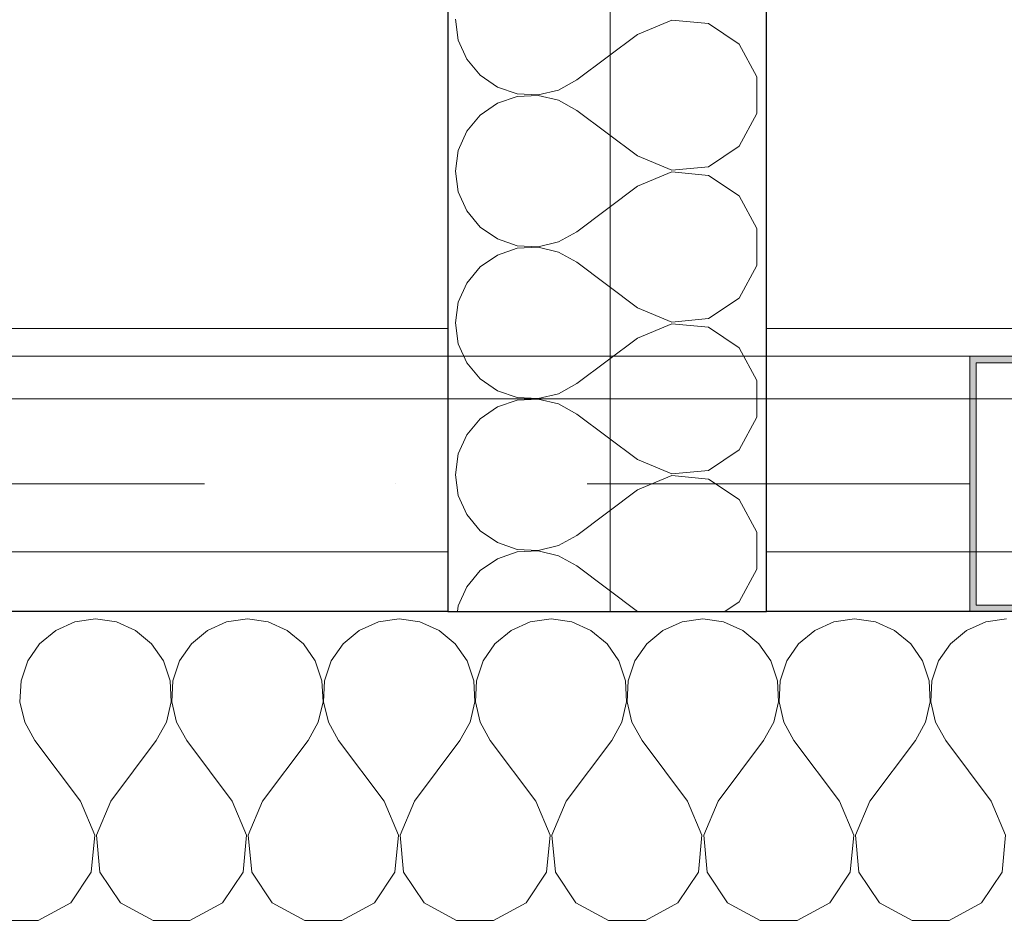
# Model space of a CAD drawing. Header units: millimetres. Extents: x -12989 to 357906, y -50379 to 30884.
# Tile 15 of 256: x 3464 to 3928, y 2 to 428. Entities that reach past the tile are written whole.
import ezdxf
from ezdxf.enums import TextEntityAlignment as Align

# ---------------------------------------------------------------- set-up
doc = ezdxf.new("R2010")
doc.units = ezdxf.units.MM
doc.header["$MEASUREMENT"] = 0
for name, pattern in [('Kropki i Kreski', [360, 180, -90, 0, -90]), ('Przerywana długa', [390, 250, -140]), ('Wipeout_Contour', [1000, 0, -1000])]:
    doc.linetypes.add(name, pattern=pattern)
for name, color, linetype, lineweight in [('04-ŚCIANY DZIAŁOWE_Nr_pióra__20', 1, 'Continuous', 13), ('A__STROPY_Nr_pióra__89', 7, 'Continuous', 13), ('AS_Belki.Import IFC_Nr_pióra__1', 7, 'Continuous', 13), ('AS_Belki.Import IFC_Nr_pióra__20', 1, 'Continuous', 13), ('AS_Belki.Import IFC_Nr_pióra__69', 7, 'Continuous', 13), ('AS_Belki.Import IFC_Nr_pióra__90', 7, 'Continuous', 13), ('Nowe_04-ŚCIANY DZIAŁOWE_Nr_pióra__27', 7, 'Continuous', 25), ('Nowe_A__SCIANY_Nr_pióra__27', 7, 'Continuous', 25), ('Nowe_A__STROPY_Nr_pióra__89', 7, 'Continuous', 13), ('Nowe_A_OZN_ODNOSNIKI_Nr_pióra__85', 7, 'Continuous', 13), ('Nowe_A_WYM_ZEWNETRZNE_Nr_pióra__1', 7, 'Continuous', 13), ('Nowe_A_WYM_ZEWNETRZNE_Nr_pióra__45', 7, 'Continuous', 15), ('Nowe_A_WYM_ZEWNETRZNE_Nr_pióra__85', 7, 'Continuous', 13), ('Nowe_Warstwa IFC.Import IFC_Nr_pióra__1', 7, 'Continuous', 13), ('Nowe_Warstwa IFC.Import IFC_Nr_pióra__4', 7, 'Continuous', 13)]:
    doc.layers.add(name, color=color, linetype=linetype, lineweight=lineweight)
for name, color, linetype in [('A__STROPY', 7, 'Continuous'), ('AS_Belki.Import IFC', 7, 'Continuous'), ('Nowe_04-ŚCIANY DZIAŁOWE', 7, 'Continuous'), ('Nowe_A__SCIANY', 7, 'Continuous'), ('Nowe_A__STROPY', 7, 'Continuous'), ('Nowe_A_OZN_STREFY', 7, 'Continuous'), ('Nowe_A_WYM_ZEWNETRZNE', 7, 'Continuous'), ('Nowe_Warstwa IFC.Import IFC', 7, 'Continuous')]:
    doc.layers.add(name, color=color, linetype=linetype)
doc.layers.add('Nowe_04-ŚCIANY DZIAŁOWE_Nr_pióra__174', color=7, linetype='Continuous', lineweight=5, true_color=0x6a6a6a)
doc.layers.add('Nowe_A__SCIANY_Nr_pióra__174', color=7, linetype='Continuous', lineweight=5, true_color=0x6a6a6a)
doc.styles.add('STYL_AUTOMATYCZNY_2', font='arial.ttf')
doc.styles.add('STYL_AUTOMATYCZNY_3', font='arial.ttf')
doc.linetypes.add('Izolacja przeciwwodna I 01 I WSC', pattern='A,0,[1,PAB.6.3 RZUT PARTERU1.Shx,S=0.396825,R=0,X=0,Y=0],-100,0', length=100)
doc.dimstyles.new('STYL_AUTOMATYCZNY__1', dxfattribs={"dimtxt": 139.999998, "dimasz": 71.25, "dimexe": 0.18, "dimexo": 0.0625, "dimgap": 0, "dimtad": 1, "dimtih": 1, "dimtoh": 1, "dimdec": 0, "dimlfac": 0.1, "dimzin": 0, "dimdsep": 46, "dimtxsty": 'STYL_AUTOMATYCZNY_3', "dimblk": 'ARROWHEAD_6', "dimblk1": 'ARROWHEAD_6', "dimblk2": 'ARROWHEAD_6', "dimcen": 0.09, "dimse1": 1, "dimse2": 1, "dimclrd": 7, "dimclre": 7, "dimclrt": 7, "dimadec": 0, "dimazin": 0, "dimtfac": 1, "dimtdec": 4, "dimtmove": 0, "dimatfit": 3, "dimfxl": 0, "dimtolj": 1, "dimtzin": 0, "dimarcsym": 0})
doc.dimstyles.new('STYL_AUTOMATYCZNY__2', dxfattribs={"dimtxt": 139.999998, "dimasz": 71.25, "dimexe": 0.18, "dimexo": 0.0625, "dimgap": 0, "dimtad": 1, "dimdec": 0, "dimlfac": 0.1, "dimzin": 0, "dimdsep": 46, "dimtxsty": 'STYL_AUTOMATYCZNY_3', "dimblk": 'ARROWHEAD_6', "dimblk1": 'ARROWHEAD_6', "dimblk2": 'ARROWHEAD_6', "dimcen": 0.09, "dimse1": 1, "dimse2": 1, "dimclrd": 7, "dimclre": 7, "dimclrt": 7, "dimadec": 0, "dimazin": 0, "dimtfac": 1, "dimtdec": 4, "dimtmove": 0, "dimatfit": 3, "dimfxl": 0, "dimtolj": 1, "dimtzin": 0, "dimarcsym": 0})
doc.dimstyles.new('STYL_AUTOMATYCZNY__3', dxfattribs={"dimtxt": 0.18, "dimasz": 91.2, "dimexe": 0.18, "dimexo": 0.0625, "dimgap": 0, "dimtad": 0, "dimtih": 1, "dimtoh": 1, "dimdec": 4, "dimzin": 0, "dimdsep": 46, "dimcen": 0.09, "dimadec": 0, "dimazin": 0, "dimtfac": 1, "dimtdec": 4, "dimtmove": 0, "dimatfit": 3, "dimldrblk": 'ARROWHEAD_5', "dimfxl": 0, "dimtolj": 1, "dimtzin": 0, "dimarcsym": 0})

# ---------------------------------------------------------------- blocks, each defined once
blk = doc.blocks.new('Strop_1_1', base_point=(-12989.28, -15342.71))
at = {"layer": 'Nowe_A__STROPY_Nr_pióra__89', "color": 7, "linetype": 'Continuous', "lineweight": 13, "flags": 128}
blk.add_lwpolyline([(-322.03, 14822.03), (36322.03, 14822.03), (36322.03, 177.97), (-322.03, 177.97)], close=True, dxfattribs=at)
blk = doc.blocks.new('Strop_2_1', base_point=(-220.02, 283.1))
at = {"layer": 'A__STROPY_Nr_pióra__89', "color": 7, "linetype": 'Continuous', "lineweight": 13, "flags": 128}
blk.add_lwpolyline([(-220.02, 283.1), (36170, 283.1), (36170, 14723.1), (-220.02, 14723.1)], close=True, dxfattribs=at)
blk = doc.blocks.new('*X15')
at = {"layer": 'Nowe_A__SCIANY_Nr_pióra__174', "color": 251, "linetype": 'Continuous', "lineweight": 5, "true_color": 0x6a6a6a}
for p, q in [((3490.24, 145.07), (3481.22, 141.09)), ((3500, 146.43), (3490.24, 145.07)), ((3509.76, 145.07), (3500, 146.43)), ((3518.78, 141.09), (3509.76, 145.07)), ((3561.67, 145.07), (3552.65, 141.09)), ((3571.43, 146.43), (3561.67, 145.07)), ((3581.19, 145.07), (3571.43, 146.43)), ((3590.2, 141.09), (3581.19, 145.07)), ((3633.1, 145.07), (3624.08, 141.09)), ((3642.86, 146.43), (3633.1, 145.07)), ((3652.62, 145.07), (3642.86, 146.43)), ((3661.63, 141.09), (3652.62, 145.07)), ((3704.53, 145.07), (3695.51, 141.09)), ((3714.29, 146.43), (3704.53, 145.07)), ((3724.05, 145.07), (3714.29, 146.43)), ((3733.06, 141.09), (3724.05, 145.07)), ((3775.95, 145.07), (3766.94, 141.09)), ((3785.71, 146.43), (3775.95, 145.07)), ((3795.47, 145.07), (3785.71, 146.43)), ((3804.49, 141.09), (3795.47, 145.07)), ((3847.38, 145.07), (3838.37, 141.09)), ((3857.14, 146.43), (3847.38, 145.07)), ((3866.9, 145.07), (3857.14, 146.43)), ((3875.92, 141.09), (3866.9, 145.07)), ((3918.81, 145.07), (3909.8, 141.09)), ((3928.57, 146.43), (3918.81, 145.07)), ((3481.22, 141.09), (3473.64, 134.81)), ((3526.36, 134.81), (3518.78, 141.09)), ((3552.65, 141.09), (3545.07, 134.81)), ((3597.79, 134.81), (3590.2, 141.09)), ((3624.08, 141.09), (3616.49, 134.81)), ((3669.22, 134.81), (3661.63, 141.09)), ((3695.51, 141.09), (3687.92, 134.81)), ((3740.65, 134.81), (3733.06, 141.09)), ((3766.94, 141.09), (3759.35, 134.81)), ((3812.08, 134.81), (3804.49, 141.09)), ((3838.37, 141.09), (3830.78, 134.81)), ((3883.51, 134.81), (3875.92, 141.09)), ((3909.8, 141.09), (3902.21, 134.81)), ((3473.64, 134.81), (3468.06, 126.69)), ((3531.94, 126.69), (3526.36, 134.81)), ((3545.07, 134.81), (3539.48, 126.69)), ((3603.37, 126.69), (3597.79, 134.81)), ((3616.49, 134.81), (3610.91, 126.69)), ((3674.8, 126.69), (3669.22, 134.81)), ((3687.92, 134.81), (3682.34, 126.69)), ((3746.23, 126.69), (3740.65, 134.81)), ((3759.35, 134.81), (3753.77, 126.69)), ((3817.66, 126.69), (3812.08, 134.81)), ((3830.78, 134.81), (3825.2, 126.69)), ((3889.09, 126.69), (3883.51, 134.81)), ((3902.21, 134.81), (3896.63, 126.69)), ((3468.06, 126.69), (3464.91, 117.35)), ((3535.09, 117.35), (3531.94, 126.69)), ((3539.48, 126.69), (3536.34, 117.35)), ((3606.52, 117.35), (3603.37, 126.69)), ((3610.91, 126.69), (3607.76, 117.35)), ((3677.95, 117.35), (3674.8, 126.69)), ((3682.34, 126.69), (3679.19, 117.35)), ((3749.38, 117.35), (3746.23, 126.69)), ((3753.77, 126.69), (3750.62, 117.35)), ((3820.81, 117.35), (3817.66, 126.69)), ((3825.2, 126.69), (3822.05, 117.35)), ((3892.24, 117.35), (3889.09, 126.69)), ((3896.63, 126.69), (3893.48, 117.35)), ((3464.91, 117.35), (3464.43, 107.51)), ((3535.57, 107.51), (3535.09, 117.35)), ((3536.34, 117.35), (3535.86, 107.51)), ((3607, 107.51), (3606.52, 117.35)), ((3607.76, 117.35), (3607.29, 107.51)), ((3678.43, 107.51), (3677.95, 117.35)), ((3679.19, 117.35), (3678.72, 107.51)), ((3749.86, 107.51), (3749.38, 117.35)), ((3750.62, 117.35), (3750.14, 107.51)), ((3821.28, 107.51), (3820.81, 117.35)), ((3822.05, 117.35), (3821.57, 107.51)), ((3892.71, 107.51), (3892.24, 117.35)), ((3893.48, 117.35), (3893, 107.51)), ((3464.43, 107.51), (3466.66, 97.91)), ((3533.34, 97.91), (3535.57, 107.51)), ((3535.86, 107.51), (3538.09, 97.91)), ((3604.77, 97.91), (3607, 107.51)), ((3607.29, 107.51), (3609.52, 97.91)), ((3676.2, 97.91), (3678.43, 107.51)), ((3678.72, 107.51), (3680.95, 97.91)), ((3747.63, 97.91), (3749.86, 107.51)), ((3750.14, 107.51), (3752.37, 97.91)), ((3819.05, 97.91), (3821.28, 107.51)), ((3821.57, 107.51), (3823.8, 97.91)), ((3890.48, 97.91), (3892.71, 107.51)), ((3893, 107.51), (3895.23, 97.91)), ((3466.66, 97.91), (3471.43, 89.29)), ((3528.57, 89.29), (3533.34, 97.91)), ((3538.09, 97.91), (3542.86, 89.29)), ((3600, 89.29), (3604.77, 97.91)), ((3609.52, 97.91), (3614.29, 89.29)), ((3671.43, 89.29), (3676.2, 97.91)), ((3680.95, 97.91), (3685.71, 89.29)), ((3742.86, 89.29), (3747.63, 97.91)), ((3752.37, 97.91), (3757.14, 89.29)), ((3814.29, 89.29), (3819.05, 97.91)), ((3823.8, 97.91), (3828.57, 89.29)), ((3885.71, 89.29), (3890.48, 97.91)), ((3895.23, 97.91), (3900, 89.29)), ((3492.86, 60.71), (3471.43, 89.29)), ((3507.14, 60.71), (3528.57, 89.29)), ((3564.29, 60.71), (3542.86, 89.29)), ((3578.57, 60.71), (3600, 89.29)), ((3635.71, 60.71), (3614.29, 89.29)), ((3650, 60.71), (3671.43, 89.29)), ((3707.14, 60.71), (3685.71, 89.29)), ((3721.43, 60.71), (3742.86, 89.29)), ((3778.57, 60.71), (3757.14, 89.29)), ((3792.86, 60.71), (3814.29, 89.29)), ((3850, 60.71), (3828.57, 89.29)), ((3864.29, 60.71), (3885.71, 89.29)), ((3921.43, 60.71), (3900, 89.29)), ((3499.59, 44.67), (3492.86, 60.71)), ((3507.14, 60.71), (3500.41, 44.67)), ((3571.02, 44.67), (3564.29, 60.71)), ((3578.57, 60.71), (3571.84, 44.67)), ((3642.45, 44.67), (3635.71, 60.71)), ((3650, 60.71), (3643.27, 44.67)), ((3713.88, 44.67), (3707.14, 60.71)), ((3721.43, 60.71), (3714.69, 44.67)), ((3785.31, 44.67), (3778.57, 60.71)), ((3792.86, 60.71), (3786.12, 44.67)), ((3856.73, 44.67), (3850, 60.71)), ((3864.29, 60.71), (3857.55, 44.67)), ((3928.16, 44.67), (3921.43, 60.71)), ((3497.95, 27.35), (3499.59, 44.67)), ((3500.41, 44.67), (3502.05, 27.35)), ((3569.38, 27.35), (3571.02, 44.67)), ((3571.84, 44.67), (3573.48, 27.35)), ((3640.81, 27.35), (3642.45, 44.67)), ((3643.27, 44.67), (3644.91, 27.35)), ((3712.23, 27.35), (3713.88, 44.67)), ((3714.69, 44.67), (3716.34, 27.35)), ((3783.66, 27.35), (3785.31, 44.67)), ((3786.12, 44.67), (3787.77, 27.35)), ((3855.09, 27.35), (3856.73, 44.67)), ((3857.55, 44.67), (3859.19, 27.35)), ((3926.52, 27.35), (3928.16, 44.67)), ((3488.32, 12.87), (3497.95, 27.35)), ((3502.05, 27.35), (3511.68, 12.87)), ((3559.75, 12.87), (3569.38, 27.35)), ((3573.48, 27.35), (3583.11, 12.87)), ((3631.17, 12.87), (3640.81, 27.35)), ((3644.91, 27.35), (3654.54, 12.87)), ((3702.6, 12.87), (3712.23, 27.35)), ((3716.34, 27.35), (3725.97, 12.87)), ((3774.03, 12.87), (3783.66, 27.35)), ((3787.77, 27.35), (3797.4, 12.87)), ((3845.46, 12.87), (3855.09, 27.35)), ((3859.19, 27.35), (3868.83, 12.87)), ((3916.89, 12.87), (3926.52, 27.35)), ((3472.98, 4.65), (3488.32, 12.87)), ((3511.68, 12.87), (3527.02, 4.65)), ((3544.41, 4.65), (3559.75, 12.87)), ((3583.11, 12.87), (3598.44, 4.65)), ((3615.84, 4.65), (3631.17, 12.87)), ((3654.54, 12.87), (3669.87, 4.65)), ((3687.27, 4.65), (3702.6, 12.87)), ((3725.97, 12.87), (3741.3, 4.65)), ((3758.7, 4.65), (3774.03, 12.87)), ((3797.4, 12.87), (3812.73, 4.65)), ((3830.13, 4.65), (3845.46, 12.87)), ((3868.83, 12.87), (3884.16, 4.65)), ((3901.56, 4.65), (3916.89, 12.87)), ((3455.59, 4.65), (3472.98, 4.65)), ((3527.02, 4.65), (3544.41, 4.65)), ((3598.44, 4.65), (3615.84, 4.65)), ((3669.87, 4.65), (3687.27, 4.65)), ((3741.3, 4.65), (3758.7, 4.65)), ((3812.73, 4.65), (3830.13, 4.65)), ((3884.16, 4.65), (3901.56, 4.65))]:
    blk.add_line(p, q, dxfattribs=at)
blk = doc.blocks.new('Ściana_1_1', base_point=(-350, 150))
at = {"color": 254, "linetype": 'Wipeout_Contour', "lineweight": 0, "ltscale": 13145.608201}
blk.add_wipeout([(2557.87, 150), (2557.87, 0), (4011.34, 0), (4011.34, 150)], dxfattribs=at).dxf.layer = 'Nowe_A__SCIANY'
at = {"layer": 'Nowe_A__SCIANY_Nr_pióra__27', "color": 7, "linetype": 'Continuous', "lineweight": 25, "flags": 128}
blk.add_lwpolyline([(4011.34, 150), (2557.87, 150)], dxfattribs=at)
at = {"layer": 'Nowe_A__SCIANY', "color": 7, "lineweight": 25}
blk.add_blockref('*X15', (0, 0), dxfattribs=at)
blk = doc.blocks.new('*X62')
at = {"layer": 'Nowe_04-ŚCIANY DZIAŁOWE_Nr_pióra__174', "color": 251, "linetype": 'Continuous', "lineweight": 5, "true_color": 0x6a6a6a}
for p, q in [((3669.31, 428.57), (3670.67, 418.81)), ((3771.07, 428.16), (3755.02, 421.43)), ((3788.38, 426.52), (3771.07, 428.16)), ((3802.87, 416.89), (3788.38, 426.52)), ((3670.67, 418.81), (3674.64, 409.8)), ((3755.02, 421.43), (3726.45, 400)), ((3811.09, 401.56), (3802.87, 416.89)), ((3674.64, 409.8), (3680.93, 402.21)), ((3680.93, 402.21), (3689.05, 396.63)), ((3717.83, 395.23), (3726.45, 400)), ((3811.09, 384.16), (3811.09, 401.56)), ((3689.05, 396.63), (3698.39, 393.48)), ((3708.23, 393), (3717.83, 395.23)), ((3698.39, 392.24), (3689.05, 389.09)), ((3698.39, 393.48), (3708.23, 393)), ((3708.23, 392.71), (3698.39, 392.24)), ((3717.83, 390.48), (3708.23, 392.71)), ((3726.45, 385.71), (3717.83, 390.48)), ((3689.05, 389.09), (3680.93, 383.51)), ((3755.02, 364.29), (3726.45, 385.71)), ((3680.93, 383.51), (3674.64, 375.92)), ((3802.87, 368.83), (3811.09, 384.16)), ((3674.64, 375.92), (3670.67, 366.9)), ((3670.67, 366.9), (3669.31, 357.14)), ((3788.38, 359.19), (3802.87, 368.83)), ((3755.02, 364.29), (3771.07, 357.55)), ((3669.31, 357.14), (3670.67, 347.38)), ((3771.07, 356.73), (3755.02, 350)), ((3771.07, 357.55), (3788.38, 359.19)), ((3788.38, 355.09), (3771.07, 356.73)), ((3802.87, 345.46), (3788.38, 355.09)), ((3755.02, 350), (3726.45, 328.57)), ((3670.67, 347.38), (3674.64, 338.37)), ((3811.09, 330.13), (3802.87, 345.46)), ((3674.64, 338.37), (3680.93, 330.78)), ((3680.93, 330.78), (3689.05, 325.2)), ((3811.09, 312.73), (3811.09, 330.13)), ((3689.05, 325.2), (3698.39, 322.05)), ((3717.83, 323.8), (3726.45, 328.57)), ((3698.39, 320.81), (3689.05, 317.66)), ((3698.39, 322.05), (3708.23, 321.57)), ((3708.23, 321.28), (3698.39, 320.81)), ((3708.23, 321.57), (3717.83, 323.8)), ((3717.83, 319.05), (3708.23, 321.28)), ((3689.05, 317.66), (3680.93, 312.08)), ((3726.45, 314.29), (3717.83, 319.05)), ((3680.93, 312.08), (3674.64, 304.49)), ((3755.02, 292.86), (3726.45, 314.29)), ((3802.87, 297.4), (3811.09, 312.73)), ((3674.64, 304.49), (3670.67, 295.47)), ((3788.38, 287.77), (3802.87, 297.4)), ((3670.67, 295.47), (3669.31, 285.71)), ((3755.02, 292.86), (3771.07, 286.12)), ((3771.07, 286.12), (3788.38, 287.77)), ((3669.31, 285.71), (3670.67, 275.95)), ((3771.07, 285.31), (3755.02, 278.57)), ((3788.38, 283.66), (3771.07, 285.31)), ((3802.87, 274.03), (3788.38, 283.66)), ((3755.02, 278.57), (3726.45, 257.14)), ((3670.67, 275.95), (3674.64, 266.94)), ((3811.09, 258.7), (3802.87, 274.03)), ((3674.64, 266.94), (3680.93, 259.35)), ((3680.93, 259.35), (3689.05, 253.77)), ((3717.83, 252.37), (3726.45, 257.14)), ((3811.09, 241.3), (3811.09, 258.7)), ((3689.05, 253.77), (3698.39, 250.62)), ((3698.39, 250.62), (3708.23, 250.14)), ((3708.23, 250.14), (3717.83, 252.37)), ((3689.05, 246.23), (3680.93, 240.65)), ((3698.39, 249.38), (3689.05, 246.23)), ((3708.23, 249.86), (3698.39, 249.38)), ((3717.83, 247.63), (3708.23, 249.86)), ((3726.45, 242.86), (3717.83, 247.63)), ((3755.02, 221.43), (3726.45, 242.86)), ((3802.87, 225.97), (3811.09, 241.3)), ((3680.93, 240.65), (3674.64, 233.06)), ((3674.64, 233.06), (3670.67, 224.05)), ((3670.67, 224.05), (3669.31, 214.29)), ((3788.38, 216.34), (3802.87, 225.97)), ((3755.02, 221.43), (3771.07, 214.69)), ((3669.31, 214.29), (3670.67, 204.53)), ((3771.07, 213.88), (3755.02, 207.14)), ((3771.07, 214.69), (3788.38, 216.34)), ((3788.38, 212.23), (3771.07, 213.88)), ((3802.87, 202.6), (3788.38, 212.23)), ((3670.67, 204.53), (3674.64, 195.51)), ((3755.02, 207.14), (3726.45, 185.71)), ((3811.09, 187.27), (3802.87, 202.6)), ((3674.64, 195.51), (3680.93, 187.92)), ((3680.93, 187.92), (3689.05, 182.34)), ((3717.83, 180.95), (3726.45, 185.71)), ((3811.09, 169.87), (3811.09, 187.27)), ((3689.05, 182.34), (3698.39, 179.19)), ((3708.23, 178.72), (3717.83, 180.95)), ((3698.39, 177.95), (3689.05, 174.8)), ((3698.39, 179.19), (3708.23, 178.72)), ((3708.23, 178.43), (3698.39, 177.95)), ((3717.83, 176.2), (3708.23, 178.43)), ((3726.45, 171.43), (3717.83, 176.2)), ((3689.05, 174.8), (3680.93, 169.22)), ((3755.02, 150), (3726.45, 171.43)), ((3680.93, 169.22), (3674.64, 161.63)), ((3802.87, 154.54), (3811.09, 169.87)), ((3674.64, 161.63), (3670.67, 152.62)), ((3796.04, 150), (3802.87, 154.54)), ((3670.67, 152.62), (3670.31, 150))]:
    blk.add_line(p, q, dxfattribs=at)
blk = doc.blocks.new('Ściana_6_1', base_point=(3815.74, 150))
at = {"color": 254, "linetype": 'Wipeout_Contour', "lineweight": 0, "ltscale": 16012.683105}
blk.add_wipeout([(3665.74, 2043.49), (3665.74, 150), (3815.74, 150), (3815.74, 2043.49)], dxfattribs=at).dxf.layer = 'Nowe_04-ŚCIANY DZIAŁOWE'
at = {"layer": 'Nowe_04-ŚCIANY DZIAŁOWE_Nr_pióra__27', "color": 7, "linetype": 'Continuous', "lineweight": 25, "flags": 128}
for points in [[(3665.74, 2043.49), (3665.74, 150)], [(3815.74, 150), (3815.74, 1850)], [(3665.74, 150), (3815.74, 150)]]:
    blk.add_lwpolyline(points, dxfattribs=at)
at = {"layer": 'Nowe_04-ŚCIANY DZIAŁOWE', "color": 7, "lineweight": 25}
blk.add_blockref('*X62', (0, 0), dxfattribs=at)
blk = doc.blocks.new('Słup_6_1', base_point=(3961.34, 210))
at = {"layer": 'AS_Belki.Import IFC', "linetype": 'Continuous', "lineweight": 0, "true_color": 0x000000}
h = blk.add_hatch(color=18, dxfattribs=at)
h.paths.add_polyline_path([(3911.34, 270), (3911.34, 150), (4011.34, 150), (4011.34, 270)])
h.paths.add_polyline_path([(4008.34, 153), (3914.34, 153), (3914.34, 267), (4008.34, 267)], flags=0)
at = {"layer": 'AS_Belki.Import IFC_Nr_pióra__1', "color": 7, "linetype": 'Continuous', "lineweight": 13, "flags": 128}
blk.add_lwpolyline([(4011.34, 150), (4011.34, 270), (3911.34, 270), (3911.34, 150)], dxfattribs=at)
blk.add_lwpolyline([(4008.34, 153), (3914.34, 153), (3914.34, 267), (4008.34, 267)], close=True, dxfattribs=at)
at = {"layer": 'AS_Belki.Import IFC_Nr_pióra__20', "color": 1, "linetype": 'Continuous', "lineweight": 13}
for p, q in [((3961.34, 290), (3961.34, 370)), ((3881.34, 210), (3801.34, 210)), ((4041.34, 210), (4121.34, 210)), ((3961.34, 130), (3961.34, 50))]:
    blk.add_line(p, q, dxfattribs=at)
blk.add_point((3961.34, 210), dxfattribs=at)
blk = doc.blocks.new('Standardowy znacznik osi[101]_1', base_point=(-2344.56, 250))
at = {"layer": 'Nowe_Warstwa IFC.Import IFC_Nr_pióra__4', "color": 7, "linetype": 'Continuous', "lineweight": 13}
blk.add_line((-2344.56, 250), (39576.75, 250), dxfattribs=at)
at = {"layer": 'Nowe_Warstwa IFC.Import IFC_Nr_pióra__1', "color": 7, "lineweight": 13, "style": 'STYL_AUTOMATYCZNY_2'}
for tag, p in [('AC_MarkerText_1_0', (-2594.56, 337.5)), ('AC_MarkerText_1_1', (39826.75, 337.5))]:
    blk.add_attdef(tag, text='', height=175, dxfattribs=at).set_placement(p, align=Align.TOP_CENTER)
blk = doc.blocks.new('Belka_3_1', base_point=(3911.34, 210))
at = {"layer": 'AS_Belki.Import IFC_Nr_pióra__69', "color": 7, "linetype": 'Kropki i Kreski', "lineweight": 13}
blk.add_line((3911.34, 210), (-169.66, 210), dxfattribs=at)
at = {"layer": 'AS_Belki.Import IFC_Nr_pióra__90', "color": 7, "linetype": 'Continuous', "lineweight": 13}
for p, q in [((3911.34, 270), (-169.66, 270)), ((3911.34, 270), (3911.34, 150)), ((3911.34, 150), (-169.66, 150))]:
    blk.add_line(p, q, dxfattribs=at)
blk = doc.blocks.new('Belka_42_1', base_point=(3911.34, 210))
at = {"layer": 'AS_Belki.Import IFC_Nr_pióra__69', "color": 7, "linetype": 'Kropki i Kreski', "lineweight": 13}
blk.add_line((3911.34, 210), (-169.66, 210), dxfattribs=at)
at = {"layer": 'AS_Belki.Import IFC_Nr_pióra__90', "color": 7, "linetype": 'Przerywana długa', "lineweight": 13}
for p, q in [((3911.34, 270), (-169.66, 270)), ((3911.34, 270), (3911.34, 150)), ((3911.34, 150), (-169.66, 150))]:
    blk.add_line(p, q, dxfattribs=at)
blk = doc.blocks.new('*D267')
at = {"layer": 'Nowe_A_WYM_ZEWNETRZNE_Nr_pióra__45', "color": 7, "linetype": 'Continuous', "lineweight": 15}
for p, q in [((-1341.01, 187.5), (-1266.01, 112.5)), ((-1341.01, 37.5), (-1266.01, -37.5))]:
    blk.add_line(p, q, dxfattribs=at)
at = {"layer": 'Nowe_A_WYM_ZEWNETRZNE_Nr_pióra__85', "color": 7, "linetype": 'Continuous', "lineweight": 13}
for p, q in [((-1303.51, 150), (-1303.51, 6849.85)), ((-1233.2, 150), (-1373.83, 150)), ((-1303.51, 0), (-1303.51, 150)), ((-1233.2, 0), (-1373.83, 0)), ((-1303.51, -56.25), (-1303.51, 0))]:
    blk.add_line(p, q, dxfattribs=at)
at = {"layer": 'Nowe_A_WYM_ZEWNETRZNE_Nr_pióra__1', "color": 7, "lineweight": 13, "insert": (-1331.51, -251.06), "char_height": 140, "attachment_point": 7, "rotation": 90, "style": 'STYL_AUTOMATYCZNY_3'}
blk.add_mtext('\\A1;{\\pql;\\fArial|b0|i0|c238|p0;\\W1.000000;15}', dxfattribs=at)
blk = doc.blocks.new('ARROWHEAD_6')
at = {"color": 0, "linetype": 'Continuous', "lineweight": 0}
for p, q in [((-0.5, -0.5), (0.5, 0.5)), ((0, 0), (-1, 0))]:
    blk.add_line(p, q, dxfattribs=at)
blk = doc.blocks.new('*D268')
at = {"layer": 'Nowe_A_WYM_ZEWNETRZNE_Nr_pióra__45', "color": 7, "linetype": 'Continuous', "lineweight": 15}
blk.add_line((-1341.01, 187.5), (-1266.01, 112.5), dxfattribs=at)
at = {"layer": 'Nowe_A_WYM_ZEWNETRZNE_Nr_pióra__85', "color": 7, "linetype": 'Continuous', "lineweight": 13}
blk.add_line((-1303.51, 150), (-1303.51, 6849.85), dxfattribs=at)
blk = doc.blocks.new('*D269')
at = {"layer": 'Nowe_A_WYM_ZEWNETRZNE_Nr_pióra__45', "color": 7, "linetype": 'Continuous', "lineweight": 15}
for p, q in [((-1341.01, 6887.35), (-1266.01, 6812.35)), ((-1341.01, 187.5), (-1266.01, 112.5))]:
    blk.add_line(p, q, dxfattribs=at)
at = {"layer": 'Nowe_A_WYM_ZEWNETRZNE_Nr_pióra__85', "color": 7, "linetype": 'Continuous', "lineweight": 13}
for p, q in [((-1233.2, 6849.85), (-1373.83, 6849.85)), ((-1303.51, 150), (-1303.51, 6849.85))]:
    blk.add_line(p, q, dxfattribs=at)
at = {"layer": 'Nowe_A_WYM_ZEWNETRZNE_Nr_pióra__1', "color": 7, "lineweight": 13, "char_height": 140, "attachment_point": 7, "rotation": 90, "style": 'STYL_AUTOMATYCZNY_3'}
for s, insert in [('\\A1;{\\pql;\\fArial|b0|i0|c238|p0;\\W1.000000;15}', (-1331.51, 6598.78)), ('\\A1;{\\pql;\\fArial|b0|i0|c238|p0;\\W1.000000;670}', (-1331.51, 3232.97))]:
    blk.add_mtext(s, dxfattribs=dict(at, insert=insert))
blk = doc.blocks.new('*D319')
at = {"layer": 'Nowe_A_WYM_ZEWNETRZNE_Nr_pióra__45', "color": 7, "linetype": 'Continuous', "lineweight": 15}
for p, q in [((-462.5, -1542.08), (-537.5, -1617.08)), ((-312.5, -1542.08), (-387.5, -1617.08))]:
    blk.add_line(p, q, dxfattribs=at)
at = {"layer": 'Nowe_A_WYM_ZEWNETRZNE_Nr_pióra__85', "color": 7, "linetype": 'Continuous', "lineweight": 13}
for p, q in [((-500, -1649.9), (-500, -1509.27)), ((-350, -1649.9), (-350, -1509.27)), ((-556.25, -1579.58), (-500, -1579.58)), ((-500, -1579.58), (-350, -1579.58)), ((-350, -1579.58), (3665.74, -1579.58))]:
    blk.add_line(p, q, dxfattribs=at)
at = {"layer": 'Nowe_A_WYM_ZEWNETRZNE_Nr_pióra__1', "color": 7, "lineweight": 13, "insert": (-751.06, -1551.58), "char_height": 140, "attachment_point": 7, "style": 'STYL_AUTOMATYCZNY_3'}
blk.add_mtext('\\A1;{\\pql;\\fArial|b0|i0|c238|p0;\\W1.000000;15}', dxfattribs=at)
blk = doc.blocks.new('*D321')
at = {"layer": 'Nowe_A_WYM_ZEWNETRZNE_Nr_pióra__45', "color": 7, "linetype": 'Continuous', "lineweight": 15}
for p, q in [((-312.5, -1542.08), (-387.5, -1617.08)), ((3703.24, -1542.08), (3628.24, -1617.08))]:
    blk.add_line(p, q, dxfattribs=at)
at = {"layer": 'Nowe_A_WYM_ZEWNETRZNE_Nr_pióra__85', "color": 7, "linetype": 'Continuous', "lineweight": 13}
for p, q in [((-350, -1649.9), (-350, -1509.27)), ((-500, -1579.58), (-350, -1579.58)), ((-350, -1579.58), (3665.74, -1579.58))]:
    blk.add_line(p, q, dxfattribs=at)
at = {"layer": 'Nowe_A_WYM_ZEWNETRZNE_Nr_pióra__1', "color": 7, "lineweight": 13, "char_height": 140, "attachment_point": 7, "style": 'STYL_AUTOMATYCZNY_3'}
for s, insert in [('\\A1;{\\pql;\\fArial|b0|i0|c238|p0;\\W1.000000;402}', (1390.92, -1551.58)), ('\\A1;{\\pql;\\fArial|b0|i0|c238|p0;\\W1.000000;15}', (3414.68, -1551.58))]:
    blk.add_mtext(s, dxfattribs=dict(at, insert=insert))
blk = doc.blocks.new('*D322')
at = {"layer": 'Nowe_A_WYM_ZEWNETRZNE_Nr_pióra__45', "color": 7, "linetype": 'Continuous', "lineweight": 15}
for p, q in [((3703.24, -1542.08), (3628.24, -1617.08)), ((3853.24, -1542.08), (3778.24, -1617.08))]:
    blk.add_line(p, q, dxfattribs=at)
at = {"layer": 'Nowe_A_WYM_ZEWNETRZNE_Nr_pióra__85', "color": 7, "linetype": 'Continuous', "lineweight": 13}
for p, q in [((3665.74, -1649.9), (3665.74, -1509.27)), ((-350, -1579.58), (3665.74, -1579.58)), ((3665.74, -1579.58), (3815.74, -1579.58))]:
    blk.add_line(p, q, dxfattribs=at)
blk = doc.blocks.new('*D323')
at = {"layer": 'Nowe_A_WYM_ZEWNETRZNE_Nr_pióra__45', "color": 7, "linetype": 'Continuous', "lineweight": 15}
for p, q in [((3853.24, -1542.08), (3778.24, -1617.08)), ((5603.24, -1542.08), (5528.24, -1617.08))]:
    blk.add_line(p, q, dxfattribs=at)
at = {"layer": 'Nowe_A_WYM_ZEWNETRZNE_Nr_pióra__85', "color": 7, "linetype": 'Continuous', "lineweight": 13}
for p, q in [((3815.74, -1649.9), (3815.74, -1509.27)), ((5565.74, -1649.9), (5565.74, -1509.27)), ((3665.74, -1579.58), (3815.74, -1579.58)), ((3815.74, -1579.58), (5565.74, -1579.58))]:
    blk.add_line(p, q, dxfattribs=at)
at = {"layer": 'Nowe_A_WYM_ZEWNETRZNE_Nr_pióra__1', "color": 7, "lineweight": 13, "char_height": 140, "attachment_point": 7, "style": 'STYL_AUTOMATYCZNY_3'}
for s, insert in [('\\A1;{\\pql;\\fArial|b0|i0|c238|p0;\\W1.000000;175}', (4423.79, -1551.58)), ('\\A1;{\\pql;\\fArial|b0|i0|c238|p0;\\W1.000000;15}', (5314.68, -1551.58))]:
    blk.add_mtext(s, dxfattribs=dict(at, insert=insert))
blk = doc.blocks.new('*D348')
at = {"layer": 'Nowe_A_WYM_ZEWNETRZNE_Nr_pióra__45', "color": 7, "linetype": 'Continuous', "lineweight": 15}
for p, q in [((-462.5, -2288.25), (-537.5, -2363.25)), ((-312.5, -2288.25), (-387.5, -2363.25))]:
    blk.add_line(p, q, dxfattribs=at)
at = {"layer": 'Nowe_A_WYM_ZEWNETRZNE_Nr_pióra__85', "color": 7, "linetype": 'Continuous', "lineweight": 13}
for p, q in [((-500, -2396.06), (-500, -2255.44)), ((-350, -2396.06), (-350, -2255.44)), ((-556.25, -2325.75), (-500, -2325.75)), ((-500, -2325.75), (-350, -2325.75)), ((-350, -2325.75), (36500, -2325.75))]:
    blk.add_line(p, q, dxfattribs=at)
at = {"layer": 'Nowe_A_WYM_ZEWNETRZNE_Nr_pióra__1', "color": 7, "lineweight": 13, "insert": (-751.06, -2297.75), "char_height": 140, "attachment_point": 7, "style": 'STYL_AUTOMATYCZNY_3'}
blk.add_mtext('\\A1;{\\pql;\\fArial|b0|i0|c238|p0;\\W1.000000;15}', dxfattribs=at)
blk = doc.blocks.new('*D349')
at = {"layer": 'Nowe_A_WYM_ZEWNETRZNE_Nr_pióra__45', "color": 7, "linetype": 'Continuous', "lineweight": 15}
for p, q in [((-312.5, -2288.25), (-387.5, -2363.25)), ((36462.5, -2363.25), (36537.5, -2288.25))]:
    blk.add_line(p, q, dxfattribs=at)
at = {"layer": 'Nowe_A_WYM_ZEWNETRZNE_Nr_pióra__85', "color": 7, "linetype": 'Continuous', "lineweight": 13}
for p, q in [((36500, -2396.06), (36500, -2255.44)), ((-350, -2325.75), (36500, -2325.75)), ((36500, -2325.75), (36556.25, -2325.75))]:
    blk.add_line(p, q, dxfattribs=at)
at = {"layer": 'Nowe_A_WYM_ZEWNETRZNE_Nr_pióra__1', "color": 7, "lineweight": 13, "insert": (17834.77, -2297.75), "char_height": 140, "attachment_point": 7, "style": 'STYL_AUTOMATYCZNY_3'}
blk.add_mtext('\\A1;{\\pql;\\fArial|b0|i0|c238|p0;\\W1.000000;3\xa0685}', dxfattribs=at)
blk = doc.blocks.new('*D357')
at = {"layer": 'Nowe_A_WYM_ZEWNETRZNE_Nr_pióra__45', "color": 7, "linetype": 'Continuous', "lineweight": 15}
for p, q in [((2595.37, 537.5), (2520.37, 462.5)), ((3703.24, 537.5), (3628.24, 462.5))]:
    blk.add_line(p, q, dxfattribs=at)
at = {"layer": 'Nowe_A_WYM_ZEWNETRZNE_Nr_pióra__85', "color": 7, "linetype": 'Continuous', "lineweight": 13}
for p, q in [((2557.87, 429.69), (2557.87, 570.31)), ((3665.74, 429.69), (3665.74, 570.31)), ((2557.87, 500), (3665.74, 500))]:
    blk.add_line(p, q, dxfattribs=at)
at = {"layer": 'Nowe_A_WYM_ZEWNETRZNE_Nr_pióra__1', "color": 7, "lineweight": 13, "char_height": 140, "attachment_point": 7, "style": 'STYL_AUTOMATYCZNY_3'}
for s, insert in [('\\A1;{\\pql;\\fArial|b0|i0|c238|p0;\\W1.000000;111}', (2859.1, 528)), ('\\A1;{\\pql;\\fArial|b0|i0|c238|p0;\\W1.000000;15}', (3414.68, 528))]:
    blk.add_mtext(s, dxfattribs=dict(at, insert=insert))
blk = doc.blocks.new('*D358')
at = {"layer": 'Nowe_A_WYM_ZEWNETRZNE_Nr_pióra__45', "color": 7, "linetype": 'Continuous', "lineweight": 15}
for p, q in [((3703.24, 537.5), (3628.24, 462.5)), ((3853.24, 537.5), (3778.24, 462.5))]:
    blk.add_line(p, q, dxfattribs=at)
at = {"layer": 'Nowe_A_WYM_ZEWNETRZNE_Nr_pióra__85', "color": 7, "linetype": 'Continuous', "lineweight": 13}
for p, q in [((3665.74, 429.69), (3665.74, 570.31)), ((3815.74, 429.69), (3815.74, 570.31)), ((3665.74, 500), (3815.74, 500))]:
    blk.add_line(p, q, dxfattribs=at)
blk = doc.blocks.new('*D359')
at = {"layer": 'Nowe_A_WYM_ZEWNETRZNE_Nr_pióra__45', "color": 7, "linetype": 'Continuous', "lineweight": 15}
for p, q in [((3853.24, 537.5), (3778.24, 462.5)), ((4048.84, 537.5), (3973.84, 462.5))]:
    blk.add_line(p, q, dxfattribs=at)
at = {"layer": 'Nowe_A_WYM_ZEWNETRZNE_Nr_pióra__85', "color": 7, "linetype": 'Continuous', "lineweight": 13}
for p, q in [((3815.74, 429.69), (3815.74, 570.31)), ((4011.34, 429.69), (4011.34, 570.31)), ((3815.74, 500), (4011.34, 500))]:
    blk.add_line(p, q, dxfattribs=at)
blk = doc.blocks.new('ARROWHEAD_5')
at = {"linetype": 'Continuous', "lineweight": 0}
blk.add_hatch(color=0, dxfattribs=at).paths.add_polyline_path([(-1, 0.2679), (0, 0), (-1, -0.2679)])
at = {"color": 0, "linetype": 'Continuous', "lineweight": 0}
blk.add_line((0, 0), (-1, 0), dxfattribs=at)
blk = doc.blocks.new('*D397')
at = {"layer": 'Nowe_A_WYM_ZEWNETRZNE_Nr_pióra__45', "color": 7, "linetype": 'Continuous', "lineweight": 15}
for p, q in [((1158.87, 187.5), (1233.87, 112.5)), ((1158.87, 37.5), (1233.87, -37.5))]:
    blk.add_line(p, q, dxfattribs=at)
at = {"layer": 'Nowe_A_WYM_ZEWNETRZNE_Nr_pióra__85', "color": 7, "linetype": 'Continuous', "lineweight": 13}
for p, q in [((1196.37, 150), (1196.37, 3150)), ((1266.69, 150), (1126.06, 150)), ((1196.37, 0), (1196.37, 150)), ((1266.69, 0), (1126.06, 0)), ((1196.37, -56.25), (1196.37, 0))]:
    blk.add_line(p, q, dxfattribs=at)
at = {"layer": 'Nowe_A_WYM_ZEWNETRZNE_Nr_pióra__1', "color": 7, "lineweight": 13, "insert": (1168.37, -251.06), "char_height": 140, "attachment_point": 7, "rotation": 90, "style": 'STYL_AUTOMATYCZNY_3'}
blk.add_mtext('\\A1;{\\pql;\\fArial|b0|i0|c238|p0;\\W1.000000;15}', dxfattribs=at)
blk = doc.blocks.new('*D398')
at = {"layer": 'Nowe_A_WYM_ZEWNETRZNE_Nr_pióra__45', "color": 7, "linetype": 'Continuous', "lineweight": 15}
for p, q in [((1158.87, 3187.5), (1233.87, 3112.5)), ((1158.87, 187.5), (1233.87, 112.5))]:
    blk.add_line(p, q, dxfattribs=at)
at = {"layer": 'Nowe_A_WYM_ZEWNETRZNE_Nr_pióra__85', "color": 7, "linetype": 'Continuous', "lineweight": 13}
for p, q in [((1266.69, 3150), (1126.06, 3150)), ((1196.37, 150), (1196.37, 3150))]:
    blk.add_line(p, q, dxfattribs=at)
at = {"layer": 'Nowe_A_WYM_ZEWNETRZNE_Nr_pióra__1', "color": 7, "lineweight": 13, "char_height": 140, "attachment_point": 7, "rotation": 90, "style": 'STYL_AUTOMATYCZNY_3'}
for s, insert in [('\\A1;{\\pql;\\fArial|b0|i0|c238|p0;\\W1.000000;15}', (1168.37, 2898.94)), ('\\A1;{\\pql;\\fArial|b0|i0|c238|p0;\\W1.000000;300}', (1168.37, 1383.05))]:
    blk.add_mtext(s, dxfattribs=dict(at, insert=insert))
blk = doc.blocks.new('*D414')
at = {"layer": 'Nowe_A_WYM_ZEWNETRZNE_Nr_pióra__45', "color": 7, "linetype": 'Continuous', "lineweight": 15}
for p, q in [((3199.56, 2080.99), (3274.56, 2005.99)), ((3199.56, 187.5), (3274.56, 112.5))]:
    blk.add_line(p, q, dxfattribs=at)
at = {"layer": 'Nowe_A_WYM_ZEWNETRZNE_Nr_pióra__85', "color": 7, "linetype": 'Continuous', "lineweight": 13}
for p, q in [((3307.37, 2043.49), (3166.74, 2043.49)), ((3237.06, 150), (3237.06, 2043.49)), ((3307.37, 150), (3166.74, 150)), ((3237.06, 93.75), (3237.06, 150))]:
    blk.add_line(p, q, dxfattribs=at)
at = {"layer": 'Nowe_A_WYM_ZEWNETRZNE_Nr_pióra__1', "color": 7, "lineweight": 13, "insert": (3209.06, 936.57), "char_height": 140, "attachment_point": 7, "rotation": 90, "style": 'STYL_AUTOMATYCZNY_3'}
blk.add_mtext('\\A1;{\\pql;\\fArial|b0|i0|c238|p0;\\W1.000000;189}', dxfattribs=at)

msp = doc.modelspace()

# ---------------------------------------------------------------- linework, layer by layer
at = {"layer": 'Nowe_A_OZN_STREFY', "color": 7, "linetype": 'Continuous', "lineweight": 0, "true_color": 0xffffff, "flags": 128}
for points in [[(3665.74, 150), (3665.74, 3150), (-350, 3150), (-350, 150)], [(3815.74, 1850), (3815.74, 150), (5565.74, 150), (5565.74, 1850)]]:
    msp.add_lwpolyline(points, close=True, dxfattribs=at)

# ---------------------------------------------------------------- block references
at = {"layer": 'A__STROPY', "color": 7, "linetype": 'Continuous', "lineweight": 13}
msp.add_blockref('Strop_2_1', (-220.02, 283.1), dxfattribs=at)
at = {"layer": 'Nowe_A__STROPY', "color": 7, "linetype": 'Continuous', "lineweight": 13}
msp.add_blockref('Strop_1_1', (-12989.28, -15342.71), dxfattribs=at)

# ---------------------------------------------------------------- next in the draw order: block references
at = {"layer": 'Nowe_A__SCIANY', "color": 7, "lineweight": 25}
msp.add_blockref('Ściana_1_1', (-350, 150), dxfattribs=at)

# ---------------------------------------------------------------- next in the draw order: block references
at = {"layer": 'Nowe_04-ŚCIANY DZIAŁOWE', "color": 7, "lineweight": 25}
msp.add_blockref('Ściana_6_1', (3815.74, 150), dxfattribs=at)

# ---------------------------------------------------------------- next in the draw order: linework, layer by layer
at = {"layer": '04-ŚCIANY DZIAŁOWE_Nr_pióra__20', "color": 1, "linetype": 'Izolacja przeciwwodna I 01 I WSC', "lineweight": 13}
msp.add_line((3742.14, 150), (3742.14, 6926.4), dxfattribs=at)

# ---------------------------------------------------------------- next in the draw order: block references
at = {"layer": 'AS_Belki.Import IFC', "color": 7, "lineweight": 25}
msp.add_blockref('Słup_6_1', (3961.34, 210), dxfattribs=at)
at = {"layer": 'AS_Belki.Import IFC', "color": 7, "lineweight": 13}
for name in ['Belka_3_1', 'Belka_42_1']:
    msp.add_blockref(name, (3911.34, 210), dxfattribs=at)
at = {"layer": 'Nowe_Warstwa IFC.Import IFC', "color": 7, "linetype": 'Continuous', "lineweight": 13}
msp.add_blockref('Standardowy znacznik osi[101]_1', (-2344.56, 250), dxfattribs=at)

# ---------------------------------------------------------------- next in the draw order: dimensions: what is measured, and where the dimension line sits
at = {"layer": 'Nowe_A_WYM_ZEWNETRZNE', "color": 7, "linetype": 'Continuous', "lineweight": 13}
for base, p1, p2, picture, middle in [((-350, -1579.58), (-500, 7500), (-350, 150), '*D319', (-644.52, -1481.58)), ((3665.74, -1579.58), (-350, 7500), (3665.74, 3499.92), '*D321', (1550.73, -1481.58)), ((5565.74, -1579.58), (3815.74, 3499.92), (5565.74, 7500), '*D323', (4583.6, -1481.58)), ((3815.74, -1579.58), (3665.74, 3499.92), (3815.74, 3499.92), '*D322', (3521.22, -1481.58)), ((3665.74, 500), (2557.87, 150), (3665.74, 150), '*D357', (3018.92, 598)), ((3815.74, 500), (3665.74, 150), (3815.74, 150), '*D358', (3521.22, 598)), ((4011.34, 500), (3815.74, 150), (4011.34, 150), '*D359', (4155.39, 598)), ((-350, -2325.75), (-500, 0), (-350, 150), '*D348', (-644.52, -2227.75)), ((36500, -2325.75), (-350, 150), (36500, 0), '*D349', (18074.92, -2227.75))]:
    dim = msp.add_linear_dim(base=base, p1=p1, p2=p2, dimstyle='STYL_AUTOMATYCZNY__1', dxfattribs=at)
    dim.commit()
    dim.dimension.update_dxf_attribs({"geometry": picture, "text_midpoint": middle, "dimtype": 160})
for base, p1, p2, picture, middle in [((-1303.51, 6849.85), (18000, 150), (2607.87, 6849.85), '*D269', (-1401.51, 3392.79)), ((-1303.51, 150), (18000, 0), (-350, 150), '*D267', (-1401.51, -144.52)), ((-1303.51453594, 150), (-350, 150), (18000, 150), '*D268', (-1401.51453487, 149.88141735)), ((1196.37, 3150), (18000, 150), (1657.87, 3150), '*D398', (1098.37, 1542.86)), ((1196.37, 150), (18000, 0), (18000, 150), '*D397', (1098.37, -144.52)), ((3237.06, 2043.49), (3665.74, 150), (3665.74, 2043.49), '*D414', (3139.06, 1096.39))]:
    dim = msp.add_linear_dim(base=base, p1=p1, p2=p2, angle=90, dimstyle='STYL_AUTOMATYCZNY__2', dxfattribs=at)
    dim.commit()
    dim.dimension.update_dxf_attribs({"geometry": picture, "text_midpoint": middle, "dimtype": 160, "text_rotation": 90})

# ---------------------------------------------------------------- next in the draw order: leaders
at = {"layer": 'Nowe_A_OZN_ODNOSNIKI_Nr_pióra__85', "color": 7, "linetype": 'Continuous', "lineweight": 13, "annotation_type": 0, "has_hookline": 1, "hookline_direction": 1, "text_width": 1410.6}
msp.add_leader([(3992.97, 187.7), (3848.43, -751.49), (3744.08, -751.49)], dimstyle='STYL_AUTOMATYCZNY__3', dxfattribs=at)

doc.saveas('drawing.dxf')
